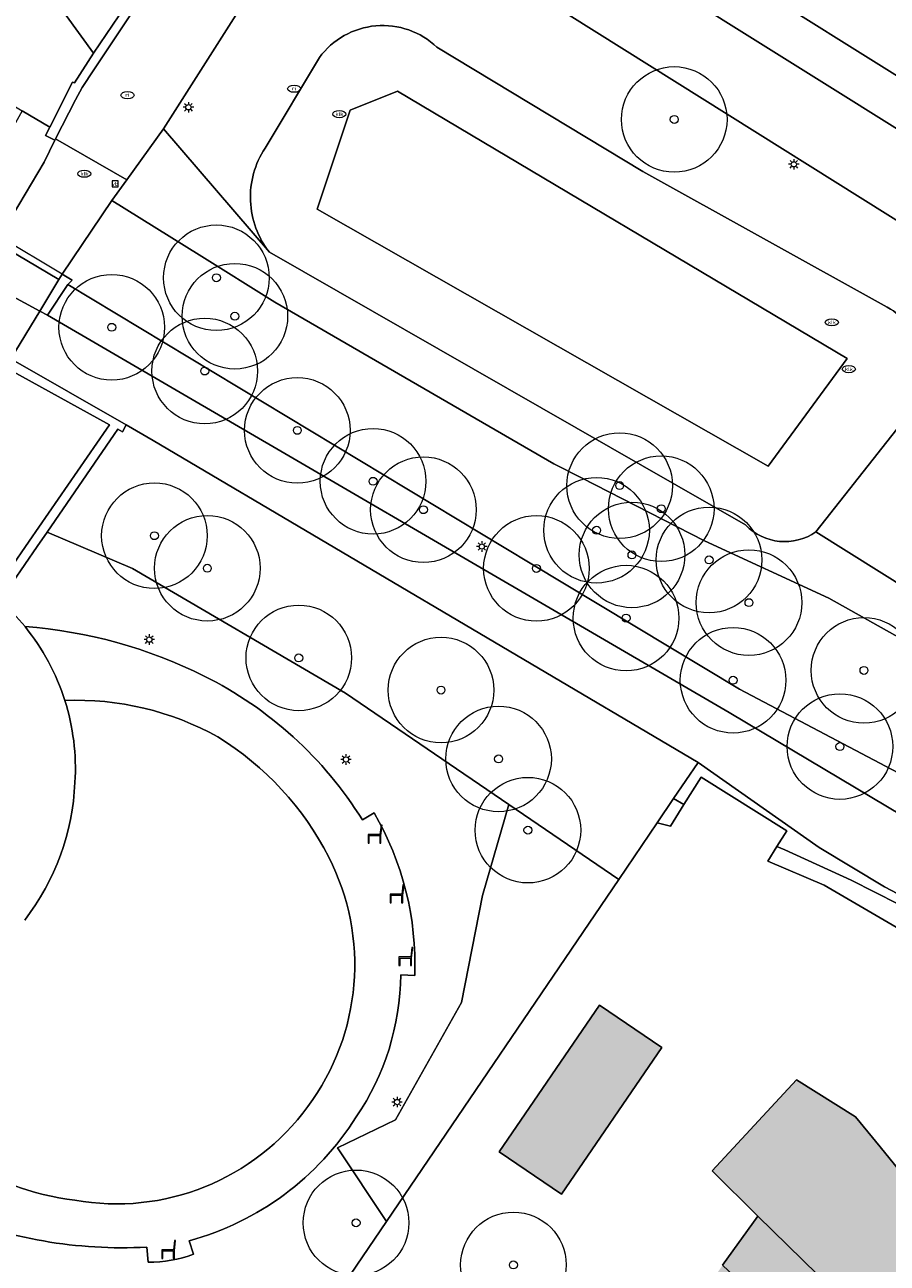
# Model space of a CAD drawing. Header units: metres. Extents: x 187482 to 189800, y 333582 to 335019.
# Tile 231 of 256: x 188994 to 189035, y 334452 to 334511. Entities that reach past the tile are written whole.
import ezdxf
from ezdxf.enums import TextEntityAlignment as Align

# ---------------------------------------------------------------- set-up
doc = ezdxf.new("R2010")
doc.units = ezdxf.units.M
doc.layers.get('0').update_dxf_attribs({"color": 252, "lineweight": 18})
for name, color, linetype, lineweight in [('B-WE-GR-BEPLANTING_CULTUUR_BODEMBEDEKKER-GV', 252, 'Continuous', 18), ('B-WE-GR-BEPLANTING_CULTUUR_BOSPLANTSOEN-GV', 252, 'Continuous', 18), ('B-WE-GR-BEPLANTING_CULTUUR_HEESTERS-GV', 252, 'Continuous', 18), ('B-WE-GR-BEPLANTING_CULTUUR_VASTE PLANTENVAK-GV', 252, 'Continuous', 18), ('B-WE-GR-BOOM-S', 252, 'Continuous', 18), ('B-WE-GW-TALUD_KRUIN-G', 252, 'Continuous', 18), ('B-WE-IE-MEUBILAIR-S', 252, 'Continuous', 18), ('B-WE-IE-MEUBILAIR_WEGMEUBILAIR-S', 252, 'Continuous', 18), ('B-WE-IE-TERREINAFSCHEIDING_KUNSTMATIG_HEKWERK-G', 252, 'IE-TERREINAFSCHEIDING_KUNSTMATIG-SO', 18), ('B-WE-IE-TERREINAFSCHEIDING_KUNSTMATIG_MUUR-G', 252, 'IE-TERREINAFSCHEIDING_KUNSTMATIG-SO', 18), ('B-WE-IE-TERREINAFSCHEIDING_KUNSTMATIG_MUUR-GV', 252, 'Continuous', 18), ('B-WE-KW-KUNSTWERK_DEK-GV', 252, 'Continuous', 18), ('B-WE-OG-BEBOUWING-GV', 252, 'Continuous', 18), ('B-WE-OG-BEBOUWING_BASSIN-GV', 252, 'Continuous', 18), ('B-WE-OG-TERREIN_BEGROEID-GV', 252, 'Continuous', 18), ('B-WE-OG-TERREIN_ERF-GV', 252, 'Continuous', 18), ('B-WE-OG-TERREIN_OEVER-GV', 252, 'Continuous', 18), ('B-WE-OG-WATER_BEEK-GV', 252, 'Continuous', 18), ('B-WE-OG-WEG-GV', 252, 'Continuous', 18), ('B-WE-VH-GESLOTENVERHARDING_ASFALT-GV', 252, 'Continuous', 18), ('B-WE-VH-OPENVERHARDING_SIERBESTRATING-GV', 252, 'Continuous', 18), ('B-WE-VH-OPENVERHARDING_STRAATBAKSTEEN-GV', 252, 'Continuous', 18), ('B-WE-VH-OPENVERHARDING_TEGEL-GV', 252, 'Continuous', 18)]:
    doc.layers.add(name, color=color, linetype=linetype, lineweight=lineweight)
doc.layers.add('B-WE-OG-BEBOUWING-V', color=7, linetype='Continuous', lineweight=18, true_color=0xf0f0f0)
doc.styles.add('NLCS-ISO', font='NLCS-ISO.ttf')
doc.linetypes.add('IE-TERREINAFSCHEIDING_KUNSTMATIG-SO', pattern='A,4,[82,NLCS.SHX,S=0.75,R=90,X=0,Y=0],4,-2', length=10)

# ---------------------------------------------------------------- blocks, each defined once
blk = doc.blocks.new('SIE-MEUBILAIR_BORD_VERKEER-SO')
blk.add_lwpolyline([(-0.5625, -0.5625), (0.5625, -0.5625), (0.5625, 0.5625), (-0.5625, 0.5625)], close=True)
at = {"style": 'NLCS-ISO'}
blk.add_text('vb', height=0.75, dxfattribs=at).set_placement((0, 0), align=Align.MIDDLE_CENTER)
blk = doc.blocks.new('SIE-MEUBILAIR_PAAL_LICHTMAST-SO')
for points in [[(-0.62, 0), (-1, 0)], [(-0.71, 0.71), (-0.44, 0.44)], [(0, 1), (0, 0.62)], [(0.44, 0.44), (0.71, 0.71)], [(1, 0), (0.62, 0)], [(-0.71, -0.71), (-0.44, -0.44)], [(0, -0.62), (0, -1)], [(0.44, -0.44), (0.71, -0.71)]]:
    blk.add_lwpolyline(points)
blk.add_circle((0, 0), 0.5)
blk = doc.blocks.new('SIE-MEUBILAIR_PUT_KOLK-SO')
blk.add_ellipse((0, 0), major_axis=(1.25, 0), ratio=0.54)
at = {"style": 'NLCS-ISO'}
blk.add_text('klk', height=0.75, dxfattribs=at).set_placement((0.03, 0), align=Align.MIDDLE_CENTER)
blk = doc.blocks.new('SIE-MEUBILAIR_PUT_RIOOLPUT-SO')
blk.add_ellipse((0, 0), major_axis=(1.25, 0), ratio=0.54)
at = {"style": 'NLCS-ISO'}
blk.add_text('ri', height=0.75, dxfattribs=at).set_placement((-0.04, 0.07), align=Align.MIDDLE_CENTER)
blk = doc.blocks.new('SIE-WEG_ZITBANK-SO')
at = {"color": 0, "linetype": 'ByBlock', "lineweight": 18}
blk.add_lwpolyline([(-0.91, -1.63), (-0.91, -0.2), (1.09, -0.2), (1.09, -1.63), (1.29, -1.63), (1.29, -0.21), (1.54, 1.78), (1.33, 1.78), (1.11, 0), (-1.11, 0), (-1.11, -1.63)], close=True, dxfattribs=at)
blk = doc.blocks.new('SGR-BOOM_GBKN-SO')
at = {"color": 0, "linetype": 'ByBlock', "lineweight": 18}
for radius in [2, 0.15]:
    blk.add_circle((0, 0), radius, dxfattribs=at)

msp = doc.modelspace()

# ---------------------------------------------------------------- hatches: boundary and pattern name
at = {"layer": 'B-WE-OG-BEBOUWING-V'}
h = msp.add_hatch(color=256, dxfattribs=at)
h.dxf.hatch_style = 1
h.paths.add_polyline_path([(189021.141, 334464.482), (189016.393, 334457.536), (189019.342, 334455.52), (189024.09, 334462.466)], flags=17)
h = msp.add_hatch(color=256, dxfattribs=at)
h.dxf.hatch_style = 1
h.paths.add_polyline_path([(189031.284, 334448.101), (189026.975, 334452.162), (189025.312, 334449.832), (189029.431, 334446.135)], flags=16)
h.paths.add_polyline_path([(189026.975, 334452.162), (189031.284, 334448.101), (189033.605, 334450.564), (189032.794, 334451.558), (189032.184, 334451.021), (189028.638, 334454.491)], flags=16)
h.paths.add_polyline_path([(189023.649, 334447.503), (189028.087, 334444.283), (189029.431, 334446.135), (189025.312, 334449.832)], flags=16)
h.paths.add_polyline_path([(189029.412, 334412.981), (189032.918, 334416.681), (189032.395, 334417.176), (189020.691, 334428.333), (189018.076, 334430.914), (189021.688, 334434.306), (189020.942, 334435.114), (189021.223, 334437.543), (189021.849, 334437.466), (189018.66, 334440.515), (189018.588, 334440.414), (189017.271, 334441.678), (189014.36, 334438.934), (189012.13, 334436.832), (189004.681, 334444.889), (189000, 334438.101), (188999.79, 334437.796), (189000, 334437.585), (189006.306, 334431.341), (189012.08, 334425.108), (189014.611, 334427.492), (189017.118, 334424.717), (189017.036, 334424.621)], flags=16)
h.paths.add_polyline_path([(189033.605, 334450.564), (189033.859, 334450.795), (189038.976, 334444.779), (189048.499, 334433.587), (189052.093, 334438.265), (189047.285, 334443.695), (189046.879, 334444.022), (189039.461, 334452.53), (189039.191, 334452.374), (189036.403, 334455.607), (189036.267, 334455.514), (189034.428, 334457.771), (189033.271, 334459.193), (189030.476, 334460.94), (189026.479, 334456.63), (189028.638, 334454.491), (189032.184, 334451.021), (189032.794, 334451.558)], flags=17)

# ---------------------------------------------------------------- linework, layer by layer
at = {"layer": 'B-WE-GR-BEPLANTING_CULTUUR_BODEMBEDEKKER-GV', "flags": 128}
msp.add_lwpolyline([(189024.653, 334474.259), (189025.814, 334475.968), (189000, 334491.208), (188998.726, 334491.957), (188998.544, 334491.626), (188998.334, 334491.742), (188998.161, 334491.491), (188994.976, 334486.876), (188999.02, 334485.148), (189009.109, 334479.249), (189016.845, 334473.977), (189022.052, 334470.429), (189023.867, 334473.101)], close=True, dxfattribs=at)
at = {"layer": 'B-WE-GR-BEPLANTING_CULTUUR_BOSPLANTSOEN-GV', "flags": 128}
for points in [[(188962.138, 334528.547), (188950.254, 334535.532), (188947.933, 334536.884), (188943.486, 334539.475), (188939.039, 334542.066), (188936.803, 334538.159), (188936.858, 334538.128), (188935.471, 334535.855), (188944.11, 334530.842), (188947.659, 334536.445), (188949.95, 334535.042), (188949.024, 334533.647), (188973.396, 334519.005), (188993.803, 334506.815), (188995.107, 334506.052), (188996.18, 334508.17), (188996.271, 334508.145), (188997.18, 334509.546), (188993.999, 334513.944)], [(189028.06, 334487.211), (189016.782, 334493.667), (189005.504, 334500.122), (189000.486, 334505.962), (188998.748, 334503.545), (188998.051, 334502.575), (189002.174, 334500), (189005.765, 334497.758), (189018.974, 334490.112), (189020.292, 334489.438), (189026.11, 334486.464), (189032.004, 334483.746), (189039.298, 334479.653), (189048.45, 334475.106), (189052.384, 334473.743), (189031.394, 334486.879)]]:
    msp.add_lwpolyline(points, dxfattribs=at)
msp.add_lwpolyline([(188995.684, 334499.083), (188996.164, 334498.796), (188995.962, 334498.593), (189017.862, 334485.404), (189027.771, 334479.436), (189039.337, 334473.338), (189047.761, 334468.637), (189049.011, 334468.968), (189048.974, 334468.995), (189049.844, 334470.164), (189050.231, 334470.707), (189050.276, 334470.67), (189052.384, 334473.743), (189048.45, 334475.106), (189039.298, 334479.653), (189032.004, 334483.746), (189026.11, 334486.464), (189020.292, 334489.438), (189018.974, 334490.112), (189005.765, 334497.758), (189002.174, 334500), (188998.051, 334502.575)], close=True, dxfattribs=at)
at = {"layer": 'B-WE-GR-BEPLANTING_CULTUUR_BOSPLANTSOEN-GV'}
msp.add_lwpolyline([(189031.394, 334486.879, -0.366536), (189028.06, 334487.211)], format="xyb", dxfattribs=at)
at = {"layer": 'B-WE-GR-BEPLANTING_CULTUUR_HEESTERS-GV', "flags": 128}
msp.add_lwpolyline([(189011.05, 334454.232), (189022.052, 334470.429), (189016.845, 334473.977), (189015.607, 334469.674), (189014.608, 334464.595), (189011.475, 334459.04), (189008.728, 334457.714)], close=True, dxfattribs=at)
at = {"layer": 'B-WE-GR-BEPLANTING_CULTUUR_VASTE PLANTENVAK-GV', "flags": 128}
for points in [[(188982.772, 334441.748), (188982.718, 334441.653), (188982.814, 334441.598), (188984.311, 334440.749), (188986.16, 334443.822), (188988.427, 334446.036), (188993.574, 334444.786), (188998.728, 334441.654), (189000.651, 334443.926), (189000.383, 334448.625), (189007.639, 334449.211), (189011.05, 334454.232), (189008.728, 334457.714), (189011.475, 334459.04), (189014.608, 334464.595), (189015.607, 334469.674), (189016.845, 334473.977), (189009.109, 334479.249), (188999.02, 334485.148), (188994.976, 334486.876), (188994.5, 334486.187), (188992.742, 334483.64)], [(189009.912, 334473.252), (189010.462, 334473.588)], [(189012.39, 334465.872), (189011.732, 334465.917)], [(188999.765, 334452.3), (188999.697, 334453.018)], [(189001.713, 334453.318), (189001.915, 334452.681)]]:
    msp.add_lwpolyline(points, dxfattribs=at)
at = {"layer": 'B-WE-GR-BEPLANTING_CULTUUR_VASTE PLANTENVAK-GV'}
for points in [[(188992.742, 334483.64, -0.040261), (188993.932, 334482.396)], [(188993.932, 334482.396, -0.098025), (189002.412, 334480.059)], [(189002.412, 334480.059, -0.1386), (189009.912, 334473.252)], [(189010.462, 334473.588, -0.142535), (189012.39, 334465.872)], [(189011.732, 334465.917, -0.147109), (189009.622, 334459.186)], [(189009.622, 334459.186, -0.187348), (189001.713, 334453.318)], [(188999.697, 334453.018, -0.112655), (188990.109, 334454.68)], [(189001.915, 334452.681, -0.089751), (188999.765, 334452.3)]]:
    msp.add_lwpolyline(points, format="xyb", dxfattribs=at)
at = {"layer": 'B-WE-GW-TALUD_KRUIN-G', "flags": 128}
msp.add_lwpolyline([(188995.684, 334499.083), (188996.164, 334498.796), (188995.962, 334498.593), (189017.862, 334485.404), (189027.771, 334479.436), (189039.337, 334473.338), (189047.761, 334468.637), (189049.011, 334468.968)], dxfattribs=at)
at = {"layer": 'B-WE-IE-TERREINAFSCHEIDING_KUNSTMATIG_HEKWERK-G', "ltscale": 0.2, "flags": 128}
for points in [[(188995.107, 334506.052), (188993.803, 334506.815)], [(188998.726, 334491.957), (189000, 334491.208), (189025.814, 334475.968)]]:
    msp.add_lwpolyline(points, dxfattribs=at)
at = {"layer": 'B-WE-IE-TERREINAFSCHEIDING_KUNSTMATIG_MUUR-G', "ltscale": 0.2, "flags": 128}
for points in [[(188997.188, 334508.757), (189008.942, 334526.387)], [(188999.272, 334512.665), (188997.18, 334509.546)], [(188997.18, 334509.546), (188996.271, 334508.145)], [(188996.18, 334508.17), (188995.107, 334506.052)], [(188996.271, 334508.145), (188996.18, 334508.17)], [(188995.107, 334506.052), (188994.907, 334505.657)], [(189000.486, 334505.962), (188998.748, 334503.545), (188998.051, 334502.575), (188995.684, 334499.083)], [(188994.907, 334505.657), (188995.342, 334505.432)], [(188994.846, 334504.383), (188992.731, 334500.851)], [(188995.684, 334499.083), (188995.537, 334498.841), (188994.63, 334497.338), (188993.262, 334495.074)], [(189006.461, 334447.478), (189007.639, 334449.211), (189011.05, 334454.232), (189022.052, 334470.429), (189023.867, 334473.101), (189024.653, 334474.259), (189025.814, 334475.968)], [(189025.814, 334475.968), (189031.546, 334471.946), (189034.644, 334470.081), (189038.667, 334467.968), (189044.444, 334464.435)]]:
    msp.add_lwpolyline(points, dxfattribs=at)
at = {"layer": 'B-WE-IE-TERREINAFSCHEIDING_KUNSTMATIG_MUUR-GV', "flags": 128}
msp.add_lwpolyline([(189008.785, 334526.647), (189008.715, 334526.539), (189008.631, 334526.594), (189008.235, 334526.018), (189008.051, 334525.75), (189006.724, 334523.82), (189005.619, 334522.186), (189004.675, 334520.772), (189003.416, 334518.868), (189002.018, 334516.734), (188999.272, 334512.665), (188997.18, 334509.546), (188996.271, 334508.145), (188996.18, 334508.17), (188995.107, 334506.052), (188994.907, 334505.657), (188995.342, 334505.432), (188995.377, 334505.499), (188996.327, 334507.334), (188996.632, 334507.923), (188997.188, 334508.757), (189008.942, 334526.387)], dxfattribs=at)
for points in [[(188994.999, 334497.138), (188995.962, 334498.593), (188996.164, 334498.796), (188995.684, 334499.083), (188995.537, 334498.841), (188994.63, 334497.338)], [(188993.262, 334495.074), (188993.131, 334494.857), (188992.882, 334494.8), (188992.963, 334494.465), (188993.211, 334494.558), (188997.937, 334491.96), (188997.79, 334491.747), (188994.129, 334486.443), (188992.255, 334483.729), (188992.626, 334483.473), (188992.742, 334483.64), (188994.5, 334486.187), (188994.976, 334486.876), (188998.161, 334491.491), (188998.334, 334491.742), (188998.544, 334491.626), (188998.726, 334491.957)]]:
    msp.add_lwpolyline(points, close=True, dxfattribs=at)
at = {"layer": 'B-WE-KW-KUNSTWERK_DEK-GV', "flags": 128}
msp.add_lwpolyline([(188990.14, 334496.855), (188990.011, 334496.656), (188990.085, 334496.464), (188992.882, 334494.8), (188993.131, 334494.857), (188993.262, 334495.074), (188994.63, 334497.338), (188995.537, 334498.841), (188995.684, 334499.083), (188992.731, 334500.851), (188992.562, 334500.579), (188991.542, 334499.011)], close=True, dxfattribs=at)
at = {"layer": 'B-WE-OG-BEBOUWING-GV', "flags": 128}
for points in [[(189033.605, 334450.564), (189033.859, 334450.795), (189038.976, 334444.779), (189048.499, 334433.587), (189052.093, 334438.265), (189047.285, 334443.695), (189046.879, 334444.022), (189039.461, 334452.53), (189039.191, 334452.374), (189036.403, 334455.607), (189036.267, 334455.514), (189034.428, 334457.771), (189033.271, 334459.193), (189030.476, 334460.94), (189026.479, 334456.63), (189028.638, 334454.491), (189032.184, 334451.021), (189032.794, 334451.558)], [(189026.975, 334452.162), (189031.284, 334448.101), (189033.605, 334450.564), (189032.794, 334451.558), (189032.184, 334451.021), (189028.638, 334454.491)]]:
    msp.add_lwpolyline(points, close=True, dxfattribs=at)
at = {"layer": 'B-WE-OG-BEBOUWING_BASSIN-GV', "flags": 128}
msp.add_lwpolyline([(189021.141, 334464.482), (189016.393, 334457.536), (189019.342, 334455.52), (189024.09, 334462.466)], close=True, dxfattribs=at)
at = {"layer": 'B-WE-OG-TERREIN_BEGROEID-GV', "flags": 128}
for points in [[(188993.999, 334513.944), (188997.18, 334509.546), (188999.272, 334512.665), (189002.018, 334516.734), (189003.416, 334518.868), (189004.675, 334520.772), (189005.619, 334522.186), (189006.724, 334523.82), (189008.051, 334525.75), (188995.803, 334533.13), (188995.962, 334533.376), (188961.779, 334553.872), (188957.624, 334547.373), (188955.375, 334548.811), (188959.659, 334555.131), (188944.895, 334564.018)], [(189089.164, 334560.945), (189077.927, 334547.371), (189068.513, 334535.936), (189062.622, 334540.874), (189040.361, 334505.28), (189029.149, 334512.298), (189028.975, 334512.047), (189026.447, 334513.635), (189026.584, 334513.876), (189015.605, 334520.721), (189012.933, 334522.374), (189011.545, 334523.232), (189010.444, 334521.487), (189043.392, 334500.869), (189055.086, 334516.16), (189062.423, 334525.044), (189063.621, 334524.051), (189064.256, 334524.849), (189082.368, 334547.324), (189085.225, 334548.808), (189084.843, 334549.13), (189096.122, 334562.51)], [(189034.895, 334559.885), (189020.018, 334537.538), (189017.681, 334534.077), (189018.41, 334533.588), (189019.926, 334532.569), (189023.71, 334538.677), (189025.93, 334537.323), (189022.125, 334531.206), (189020.887, 334529.214), (189015.605, 334520.721), (189026.584, 334513.876), (189026.447, 334513.635), (189028.975, 334512.047), (189029.149, 334512.298), (189040.361, 334505.28), (189062.622, 334540.874), (189058.217, 334544.566), (189053.592, 334548.396), (189063.767, 334560.738)], [(189036.111, 334492.868), (189038.276, 334491.568), (189038.381, 334491.546), (189040.665, 334494.458), (189039.283, 334495.641), (189041.095, 334497.946), (189008.409, 334518.428), (189000.486, 334505.962)], [(189005.3, 334505.048), (189007.872, 334509.339)], [(189013.445, 334509.831), (189023.19, 334503.952), (189034.77, 334497.521)], [(189000.486, 334505.962), (189005.504, 334500.122)]]:
    msp.add_lwpolyline(points, dxfattribs=at)
at = {"layer": 'B-WE-OG-TERREIN_BEGROEID-GV'}
for points in [[(189007.872, 334509.339, -0.215442), (189010.547, 334510.845)], [(189010.547, 334510.845, -0.215285), (189013.445, 334509.831)], [(189004.611, 334502.552, -0.156658), (189005.3, 334505.048)], [(189005.504, 334500.122, -0.156788), (189004.611, 334502.552)], [(189034.77, 334497.521, -0.200773), (189036.415, 334495.475)], [(189003.065, 334477.177, 0.137834), (188995.818, 334478.9)], [(188995.818, 334478.9, -0.092827), (188996.296, 334475.021)], [(189008.317, 334471.484, 0.137325), (189003.065, 334477.177)], [(188996.296, 334475.021, -0.152812), (188993.92, 334468.501)], [(189007.327, 334459.678, 0.28578), (189008.317, 334471.484)], [(188986.743, 334461.69, 0.242763), (188996.285, 334455.242)], [(188996.285, 334455.242, 0.287787), (189007.327, 334459.678)]]:
    msp.add_lwpolyline(points, format="xyb", dxfattribs=at)
at = {"layer": 'B-WE-OG-TERREIN_ERF-GV', "flags": 128}
for points in [[(189059.822, 334476.99), (189057.234, 334479.424), (189057.16, 334479.332), (189042.991, 334489.375), (189042.897, 334489.442), (189040.252, 334491.146), (189038.381, 334491.546), (189038.276, 334491.568), (189036.111, 334492.868), (189031.394, 334486.879), (189052.384, 334473.743), (189050.276, 334470.67), (189050.486, 334470.502), (189053.973, 334467.698), (189055.118, 334469.221), (189055.064, 334470.01), (189055.639, 334470.997), (189056.338, 334471.554), (189056.886, 334471.731), (189057.185, 334471.671), (189057.6, 334472.208), (189058.101, 334471.85), (189058.959, 334473.124), (189057.711, 334473.996)], [(189029.548, 334471.982), (189029.923, 334471.828), (189033.061, 334470.39), (189037.549, 334468.127), (189044.444, 334464.435), (189038.667, 334467.968), (189034.644, 334470.081), (189031.546, 334471.946), (189025.814, 334475.968), (189024.653, 334474.259), (189025.138, 334473.973), (189025.953, 334475.271), (189030.012, 334472.721)], [(189023.867, 334473.101), (189024.498, 334472.954), (189025.138, 334473.973), (189024.653, 334474.259)], [(189044.444, 334464.435), (189037.549, 334468.127), (189033.061, 334470.39), (189029.923, 334471.828), (189029.548, 334471.982), (189029.111, 334471.286), (189031.781, 334470.15), (189040.418, 334465.126), (189043.708, 334463.654)], [(189019.342, 334455.52), (189016.393, 334457.536), (189021.141, 334464.482), (189024.09, 334462.466)]]:
    msp.add_lwpolyline(points, close=True, dxfattribs=at)
for points in [[(189046.069, 334450.298), (189040.816, 334455.603), (189039.351, 334457.556), (189042.63, 334460.818), (189041.786, 334461.612), (189043.708, 334463.654), (189040.418, 334465.126), (189031.781, 334470.15), (189029.111, 334471.286), (189029.548, 334471.982), (189030.012, 334472.721), (189025.953, 334475.271), (189025.138, 334473.973), (189024.498, 334472.954), (189023.867, 334473.101), (189022.052, 334470.429), (189011.05, 334454.232), (189007.639, 334449.211)], [(189026.975, 334452.162), (189028.638, 334454.491), (189026.479, 334456.63), (189030.476, 334460.94), (189033.271, 334459.193), (189034.428, 334457.771), (189036.267, 334455.514), (189036.403, 334455.607), (189039.191, 334452.374), (189039.461, 334452.53), (189046.879, 334444.022)]]:
    msp.add_lwpolyline(points, dxfattribs=at)
at = {"layer": 'B-WE-OG-TERREIN_OEVER-GV'}
for points in [[(189010.547, 334510.845, 0.215442), (189007.872, 334509.339)], [(189013.445, 334509.831, 0.215285), (189010.547, 334510.845)], [(189005.3, 334505.048, 0.156658), (189004.611, 334502.552)], [(189004.611, 334502.552, 0.156788), (189005.504, 334500.122)], [(189036.415, 334495.475, 0.200773), (189034.77, 334497.521)], [(189028.06, 334487.211, 0.366536), (189031.394, 334486.879)]]:
    msp.add_lwpolyline(points, format="xyb", dxfattribs=at)
at = {"layer": 'B-WE-OG-TERREIN_OEVER-GV', "flags": 128}
for points in [[(189007.872, 334509.339), (189005.3, 334505.048)], [(189034.77, 334497.521), (189023.19, 334503.952), (189013.445, 334509.831)], [(189005.504, 334500.122), (189016.782, 334493.667), (189028.06, 334487.211)], [(189031.394, 334486.879), (189036.111, 334492.868)]]:
    msp.add_lwpolyline(points, dxfattribs=at)
msp.add_lwpolyline([(189009.331, 334506.848), (189011.574, 334507.758), (189032.866, 334495.098), (189029.132, 334489.998), (189007.762, 334502.169)], close=True, dxfattribs=at)
at = {"layer": 'B-WE-OG-WATER_BEEK-GV', "flags": 128}
msp.add_lwpolyline([(189009.331, 334506.848), (189007.762, 334502.169), (189029.132, 334489.998), (189032.866, 334495.098), (189011.574, 334507.758)], close=True, dxfattribs=at)
at = {"layer": 'B-WE-OG-WEG-GV', "flags": 128}
msp.add_lwpolyline([(188995.962, 334498.593), (188994.999, 334497.138), (189027.289, 334478.33), (189035.53, 334473.422), (189041.817, 334469.901), (189047.563, 334466.518), (189048.415, 334467.926), (189049.226, 334467.393), (189049.475, 334467.229), (189049.908, 334466.945), (189050.134, 334467.277), (189050.059, 334467.325), (189050.499, 334467.861), (189049.011, 334468.968), (189047.761, 334468.637), (189039.337, 334473.338), (189027.771, 334479.436), (189017.862, 334485.404)], close=True, dxfattribs=at)
at = {"layer": 'B-WE-VH-GESLOTENVERHARDING_ASFALT-GV', "flags": 128}
msp.add_lwpolyline([(189008.917, 334526.531), (189008.858, 334526.442), (189008.942, 334526.387), (188997.188, 334508.757), (188996.632, 334507.923), (188996.327, 334507.334), (188995.377, 334505.499), (188998.748, 334503.545), (189000.486, 334505.962), (189008.409, 334518.428), (189010.444, 334521.487)], dxfattribs=at)
for points in [[(189077.25, 334468.521), (189069.286, 334475.313), (189054.572, 334487.86), (189051.197, 334490.738), (189047.182, 334494.162), (189049.413, 334497.094), (189043.392, 334500.869), (189010.444, 334521.487), (189008.409, 334518.428), (189041.095, 334497.946), (189039.283, 334495.641), (189040.665, 334494.458), (189044.387, 334491.273), (189074.743, 334465.294), (189078.032, 334467.872)], [(188995.537, 334498.841), (188992.562, 334500.579), (188991.542, 334499.011), (188994.63, 334497.338)], [(188995.537, 334498.841), (188995.684, 334499.083), (188992.731, 334500.851), (188992.562, 334500.579)], [(188994.63, 334497.338), (188991.542, 334499.011), (188990.14, 334496.855), (188993.262, 334495.074)], [(189025.814, 334475.968), (189031.546, 334471.946), (189034.644, 334470.081), (189038.667, 334467.968), (189044.444, 334464.435), (189045.817, 334463.63), (189047.563, 334466.518), (189041.817, 334469.901), (189035.53, 334473.422), (189027.289, 334478.33), (188994.999, 334497.138), (188994.63, 334497.338), (188993.262, 334495.074), (188998.726, 334491.957), (189000, 334491.208)]]:
    msp.add_lwpolyline(points, close=True, dxfattribs=at)
at = {"layer": 'B-WE-VH-OPENVERHARDING_SIERBESTRATING-GV'}
for points in [[(189002.412, 334480.059, 0.098025), (188993.932, 334482.396)], [(188993.932, 334482.396, -0.093947), (188995.818, 334478.9)], [(189009.912, 334473.252, 0.1386), (189002.412, 334480.059)], [(188995.818, 334478.9, -0.137834), (189003.065, 334477.177)], [(189003.065, 334477.177, -0.137325), (189008.317, 334471.484)], [(189012.39, 334465.872, 0.142535), (189010.462, 334473.588)], [(189008.317, 334471.484, -0.28578), (189007.327, 334459.678)], [(189009.622, 334459.186, 0.147109), (189011.732, 334465.917)], [(188996.285, 334455.242, -0.242763), (188986.743, 334461.69)], [(189007.327, 334459.678, -0.287787), (188996.285, 334455.242)], [(189001.713, 334453.318, 0.187348), (189009.622, 334459.186)], [(188990.109, 334454.68, 0.112655), (188999.697, 334453.018)], [(188999.765, 334452.3, 0.089751), (189001.915, 334452.681)]]:
    msp.add_lwpolyline(points, format="xyb", dxfattribs=at)
at = {"layer": 'B-WE-VH-OPENVERHARDING_SIERBESTRATING-GV', "flags": 128}
for points in [[(189010.462, 334473.588), (189009.912, 334473.252)], [(189011.732, 334465.917), (189012.39, 334465.872)], [(188999.697, 334453.018), (188999.765, 334452.3)], [(189001.915, 334452.681), (189001.713, 334453.318)]]:
    msp.add_lwpolyline(points, dxfattribs=at)
at = {"layer": 'B-WE-VH-OPENVERHARDING_STRAATBAKSTEEN-GV', "flags": 128}
msp.add_lwpolyline([(188992.882, 334494.8), (188993.131, 334494.857), (188993.262, 334495.074), (188994.63, 334497.338), (188995.537, 334498.841), (188995.684, 334499.083), (188998.051, 334502.575), (188998.748, 334503.545), (188995.377, 334505.499), (188995.342, 334505.432), (188994.846, 334504.383), (188992.731, 334500.851), (188992.562, 334500.579), (188991.542, 334499.011), (188990.14, 334496.855), (188990.011, 334496.656), (188990.085, 334496.464), (188990.27, 334495.979), (188992.963, 334494.465)], close=True, dxfattribs=at)
msp.add_lwpolyline([(188992.255, 334483.729), (188994.129, 334486.443), (188997.79, 334491.747), (188997.937, 334491.96), (188993.211, 334494.558)], dxfattribs=at)
at = {"layer": 'B-WE-VH-OPENVERHARDING_STRAATBAKSTEEN-GV'}
for points in [[(188993.932, 334482.396, 0.040261), (188992.742, 334483.64)], [(188995.818, 334478.9, 0.093947), (188993.932, 334482.396)], [(188996.296, 334475.021, 0.092827), (188995.818, 334478.9)], [(188993.92, 334468.501, 0.152812), (188996.296, 334475.021)]]:
    msp.add_lwpolyline(points, format="xyb", dxfattribs=at)
at = {"layer": 'B-WE-VH-OPENVERHARDING_TEGEL-GV', "flags": 128}
msp.add_lwpolyline([(188994.846, 334504.383), (188995.342, 334505.432), (188994.907, 334505.657), (188995.107, 334506.052), (188993.803, 334506.815), (188992.794, 334505.011), (188991.751, 334503.364), (188990.697, 334501.687), (188989.883, 334500.438), (188989.673, 334500.102), (188991.296, 334499.145), (188992.283, 334500.742), (188992.434, 334501.029), (188992.731, 334500.851)], close=True, dxfattribs=at)

# ---------------------------------------------------------------- block references
at = {"layer": 'B-WE-GR-BOOM-S', "xscale": 1.25, "yscale": 1.25, "zscale": 1.25}
for p in [(189024.682, 334506.411), (189002.996, 334498.916), (189003.871, 334497.094), (188998.04, 334496.57), (189002.444, 334494.5), (189006.83, 334491.69), (189010.417, 334489.278), (189022.097, 334489.074), (189012.802, 334487.934), (189024.065, 334487.981), (189021.003, 334486.96), (189000.062, 334486.703), (189022.68, 334485.793), (189002.567, 334485.161), (189018.154, 334485.155), (189026.33, 334485.555), (189028.221, 334483.533), (189022.399, 334482.8), (189006.899, 334480.917), (189027.469, 334479.858), (189033.668, 334480.326), (189013.635, 334479.395), (189032.53, 334476.72), (189016.362, 334476.133), (189017.751, 334472.76), (189009.611, 334454.168), (189017.066, 334452.177)]:
    msp.add_blockref('SGR-BOOM_GBKN-SO', p, dxfattribs=at)
at = {"layer": 'B-WE-IE-MEUBILAIR-S', "xscale": 0.25, "yscale": 0.25, "zscale": 0.25}
for name, p in [('SIE-MEUBILAIR_PUT_RIOOLPUT-SO', (188998.787, 334507.562)), ('SIE-MEUBILAIR_PUT_RIOOLPUT-SO', (189006.681, 334507.866)), ('SIE-MEUBILAIR_PAAL_LICHTMAST-SO', (189001.67, 334506.987)), ('SIE-MEUBILAIR_PUT_KOLK-SO', (189008.818, 334506.663)), ('SIE-MEUBILAIR_PAAL_LICHTMAST-SO', (189030.344, 334504.287)), ('SIE-MEUBILAIR_PUT_KOLK-SO', (188996.74, 334503.84)), ('SIE-MEUBILAIR_BORD_VERKEER-SO', (188998.196, 334503.361)), ('SIE-MEUBILAIR_PUT_KOLK-SO', (189032.143, 334496.805)), ('SIE-MEUBILAIR_PUT_KOLK-SO', (189032.953, 334494.589)), ('SIE-MEUBILAIR_PAAL_LICHTMAST-SO', (189015.568, 334486.189)), ('SIE-MEUBILAIR_PAAL_LICHTMAST-SO', (188999.818, 334481.783)), ('SIE-MEUBILAIR_PAAL_LICHTMAST-SO', (189009.135, 334476.109)), ('SIE-MEUBILAIR_PAAL_LICHTMAST-SO', (189011.552, 334459.888))]:
    msp.add_blockref(name, p, dxfattribs=at)
at = {"layer": 'B-WE-IE-MEUBILAIR_WEGMEUBILAIR-S', "xscale": 0.25, "yscale": 0.25, "zscale": 0.25}
for p in [(189010.461, 334472.551), (189011.498, 334469.734), (189011.921, 334466.757), (189000.682, 334452.889)]:
    msp.add_blockref('SIE-WEG_ZITBANK-SO', p, dxfattribs=at)

doc.saveas('drawing.dxf')
